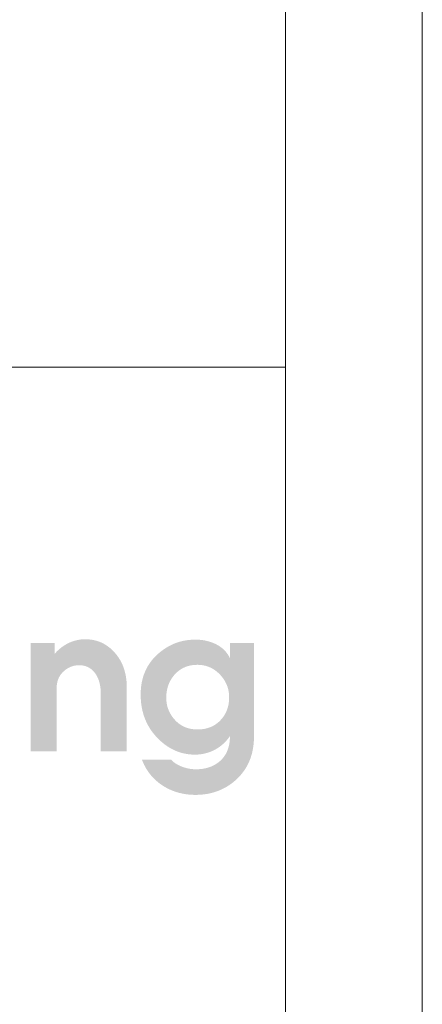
# Model space of a CAD drawing. Header units: millimetres. Extents: x 8949 to 18258, y -1077 to 30686.
# Tile 15 of 89: x 15369 to 15442, y 6723 to 6903. Entities that reach past the tile are written whole.
import ezdxf

# ---------------------------------------------------------------- set-up
doc = ezdxf.new("R2010")
doc.units = ezdxf.units.MM
for name, color, linetype, lineweight in [('0A_OCIEPLENIE', 30, 'Continuous', 9), ('0A_TABELKA', 7, 'Continuous', 0), ('0Z_OPISY', 7, 'Continuous', 9)]:
    doc.layers.add(name, color=color, linetype=linetype, lineweight=lineweight)

# ---------------------------------------------------------------- blocks, each defined once
blk = doc.blocks.new('G$C46E6ED60')
at = {"true_color": 0x142354}
blk.add_hatch(color=179, dxfattribs=at).paths.add_polyline_path([(936.1, 64.16), (952.39, 64.16), (952.39, 56.88), (952.76, 57.28), (953.13, 57.68), (953.5, 58.06), (953.88, 58.44), (954.25, 58.81), (954.64, 59.17), (955.02, 59.53), (955.41, 59.87), (955.8, 60.21), (956.2, 60.53), (956.59, 60.85), (957, 61.16), (957.4, 61.47), (957.81, 61.76), (958.22, 62.04), (958.63, 62.32), (959.05, 62.59), (959.47, 62.85), (959.89, 63.1), (960.32, 63.34), (960.75, 63.58), (961.19, 63.8), (961.62, 64.02), (962.06, 64.23), (962.5, 64.43), (962.95, 64.62), (963.39, 64.8), (963.84, 64.98), (964.29, 65.14), (964.73, 65.3), (965.18, 65.45), (965.64, 65.59), (966.09, 65.72), (966.54, 65.85), (967, 65.96), (967.46, 66.07), (967.92, 66.17), (968.38, 66.25), (968.84, 66.33), (969.3, 66.41), (969.77, 66.47), (970.23, 66.53), (970.7, 66.57), (971.17, 66.61), (971.64, 66.64), (972.11, 66.66), (972.58, 66.67), (973.06, 66.68), (974.02, 66.66), (974.98, 66.62), (975.91, 66.54), (976.84, 66.44), (977.75, 66.3), (978.65, 66.14), (979.54, 65.95), (980.41, 65.72), (981.28, 65.47), (982.12, 65.18), (982.96, 64.87), (983.78, 64.52), (984.59, 64.15), (985.39, 63.75), (986.18, 63.31), (986.95, 62.85), (987.71, 62.36), (988.45, 61.83), (989.19, 61.28), (989.91, 60.7), (990.61, 60.08), (991.31, 59.44), (991.99, 58.77), (992.66, 58.06), (993.36, 57.28), (994.04, 56.48), (994.68, 55.66), (995.29, 54.82), (995.87, 53.95), (996.43, 53.07), (996.95, 52.17), (997.44, 51.25), (997.9, 50.31), (998.34, 49.35), (998.74, 48.37), (999.11, 47.37), (999.46, 46.35), (999.77, 45.31), (1000.06, 44.25), (1000.31, 43.17), (1000.53, 42.07), (1000.73, 40.95), (1000.89, 39.82), (1001.03, 38.66), (1001.13, 37.48), (1001.21, 36.28), (1001.25, 35.06), (1001.27, 33.83), (1001.27, -9.36), (983.65, -9.36), (983.65, 29.19), (983.64, 30.01), (983.61, 30.82), (983.58, 31.6), (983.52, 32.38), (983.45, 33.13), (983.36, 33.87), (983.26, 34.59), (983.15, 35.3), (983.01, 35.99), (982.86, 36.67), (982.7, 37.32), (982.52, 37.97), (982.33, 38.59), (982.12, 39.2), (981.89, 39.8), (981.65, 40.38), (981.39, 40.94), (981.12, 41.48), (980.83, 42.01), (980.52, 42.53), (980.2, 43.03), (979.87, 43.51), (979.52, 43.97), (979.15, 44.42), (978.82, 44.8), (978.47, 45.16), (978.12, 45.51), (977.76, 45.84), (977.4, 46.15), (977.02, 46.45), (976.64, 46.73), (976.25, 47), (975.85, 47.25), (975.45, 47.48), (975.03, 47.7), (974.61, 47.9), (974.18, 48.08), (973.75, 48.25), (973.3, 48.41), (972.85, 48.54), (972.39, 48.66), (971.92, 48.77), (971.45, 48.86), (970.96, 48.93), (970.47, 48.99), (969.97, 49.03), (969.46, 49.05), (968.95, 49.06), (968.44, 49.05), (967.94, 49.03), (967.45, 48.99), (966.96, 48.94), (966.48, 48.87), (966, 48.79), (965.53, 48.69), (965.06, 48.58), (964.59, 48.45), (964.14, 48.31), (963.68, 48.15), (963.24, 47.98), (962.79, 47.8), (962.36, 47.59), (961.93, 47.38), (961.5, 47.15), (961.08, 46.9), (960.66, 46.64), (960.25, 46.36), (959.85, 46.07), (959.45, 45.76), (959.06, 45.44), (958.67, 45.11), (958.28, 44.75), (957.91, 44.39), (957.55, 44.02), (957.21, 43.64), (956.89, 43.25), (956.58, 42.85), (956.28, 42.44), (956.01, 42.02), (955.74, 41.6), (955.5, 41.16), (955.27, 40.72), (955.05, 40.27), (954.86, 39.8), (954.67, 39.33), (954.51, 38.85), (954.35, 38.37), (954.22, 37.87), (954.1, 37.36), (954, 36.85), (953.91, 36.32), (953.84, 35.79), (953.78, 35.25), (953.74, 34.7), (953.72, 34.14), (953.71, 33.57), (953.71, -9.36), (936.1, -9.36)])
h = blk.add_hatch(color=179, dxfattribs=at)
h.paths.add_polyline_path([(1049.22, 5.48), (1050.06, 5.49), (1050.87, 5.53), (1051.68, 5.59), (1052.47, 5.67), (1053.24, 5.77), (1054, 5.9), (1054.75, 6.06), (1055.48, 6.23), (1056.2, 6.43), (1056.9, 6.66), (1057.59, 6.9), (1058.26, 7.17), (1058.92, 7.47), (1059.57, 7.79), (1060.2, 8.13), (1060.82, 8.49), (1061.42, 8.88), (1062.01, 9.29), (1062.59, 9.73), (1063.15, 10.18), (1063.7, 10.67), (1064.23, 11.17), (1064.74, 11.7), (1065.25, 12.25), (1065.69, 12.77), (1066.12, 13.29), (1066.52, 13.83), (1066.91, 14.37), (1067.28, 14.92), (1067.62, 15.48), (1067.95, 16.06), (1068.27, 16.64), (1068.56, 17.23), (1068.83, 17.83), (1069.09, 18.44), (1069.32, 19.06), (1069.54, 19.69), (1069.74, 20.33), (1069.91, 20.98), (1070.07, 21.64), (1070.22, 22.31), (1070.34, 22.99), (1070.44, 23.68), (1070.53, 24.38), (1070.59, 25.08), (1070.64, 25.8), (1070.67, 26.53), (1070.68, 27.26), (1070.67, 28), (1070.63, 28.73), (1070.58, 29.46), (1070.5, 30.17), (1070.4, 30.88), (1070.28, 31.58), (1070.14, 32.26), (1069.98, 32.95), (1069.79, 33.62), (1069.59, 34.29), (1069.36, 34.94), (1069.11, 35.59), (1068.83, 36.23), (1068.54, 36.87), (1068.22, 37.49), (1067.88, 38.11), (1067.52, 38.72), (1067.14, 39.32), (1066.74, 39.91), (1066.31, 40.49), (1065.87, 41.07), (1065.4, 41.64), (1064.91, 42.2), (1064.39, 42.75), (1063.86, 43.28), (1063.33, 43.8), (1062.78, 44.29), (1062.22, 44.76), (1061.66, 45.2), (1061.08, 45.63), (1060.5, 46.03), (1059.91, 46.4), (1059.31, 46.76), (1058.7, 47.09), (1058.08, 47.4), (1057.45, 47.68), (1056.82, 47.95), (1056.17, 48.19), (1055.52, 48.4), (1054.85, 48.6), (1054.18, 48.77), (1053.5, 48.92), (1052.81, 49.04), (1052.11, 49.15), (1051.4, 49.22), (1050.69, 49.28), (1049.96, 49.32), (1049.22, 49.33), (1048.41, 49.32), (1047.62, 49.28), (1046.83, 49.22), (1046.06, 49.14), (1045.3, 49.03), (1044.56, 48.9), (1043.83, 48.74), (1043.11, 48.56), (1042.41, 48.36), (1041.72, 48.13), (1041.04, 47.88), (1040.38, 47.6), (1039.73, 47.3), (1039.09, 46.98), (1038.47, 46.63), (1037.86, 46.26), (1037.26, 45.86), (1036.68, 45.44), (1036.11, 45), (1035.55, 44.53), (1035.01, 44.04), (1034.48, 43.52), (1033.97, 42.98), (1033.46, 42.42), (1033.02, 41.88), (1032.59, 41.33), (1032.19, 40.78), (1031.8, 40.22), (1031.43, 39.64), (1031.08, 39.06), (1030.75, 38.47), (1030.44, 37.87), (1030.15, 37.26), (1029.87, 36.64), (1029.62, 36.01), (1029.38, 35.37), (1029.17, 34.73), (1028.97, 34.07), (1028.79, 33.41), (1028.63, 32.73), (1028.49, 32.05), (1028.36, 31.35), (1028.26, 30.65), (1028.18, 29.94), (1028.11, 29.22), (1028.06, 28.49), (1028.04, 27.75), (1028.03, 27), (1028.04, 26.29), (1028.07, 25.58), (1028.12, 24.88), (1028.19, 24.18), (1028.28, 23.5), (1028.39, 22.82), (1028.53, 22.15), (1028.68, 21.49), (1028.85, 20.83), (1029.05, 20.18), (1029.26, 19.54), (1029.5, 18.91), (1029.75, 18.29), (1030.03, 17.67), (1030.33, 17.06), (1030.64, 16.46), (1030.98, 15.87), (1031.34, 15.28), (1031.72, 14.7), (1032.12, 14.13), (1032.54, 13.57), (1032.98, 13.01), (1033.44, 12.46), (1033.92, 11.92), (1034.41, 11.4), (1034.92, 10.89), (1035.44, 10.41), (1035.98, 9.95), (1036.52, 9.52), (1037.08, 9.1), (1037.65, 8.71), (1038.24, 8.34), (1038.83, 8), (1039.44, 7.67), (1040.06, 7.37), (1040.69, 7.09), (1041.33, 6.83), (1041.99, 6.6), (1042.66, 6.39), (1043.34, 6.2), (1044.03, 6.03), (1044.74, 5.88), (1045.46, 5.76), (1046.18, 5.66), (1046.93, 5.58), (1047.68, 5.53), (1048.45, 5.49)], is_closed=False)
h.paths.add_polyline_path([(1010.67, 29.12), (1010.69, 30.57), (1010.75, 32), (1010.86, 33.4), (1011.01, 34.77), (1011.2, 36.12), (1011.43, 37.45), (1011.7, 38.75), (1012.02, 40.02), (1012.38, 41.28), (1012.78, 42.5), (1013.23, 43.71), (1013.72, 44.89), (1014.25, 46.04), (1014.82, 47.17), (1015.43, 48.28), (1016.09, 49.36), (1016.79, 50.41), (1017.53, 51.44), (1018.31, 52.45), (1019.13, 53.44), (1020, 54.39), (1020.91, 55.33), (1021.86, 56.24), (1022.86, 57.12), (1023.76, 57.88), (1024.67, 58.61), (1025.6, 59.3), (1026.53, 59.96), (1027.48, 60.59), (1028.44, 61.19), (1029.41, 61.75), (1030.4, 62.29), (1031.39, 62.79), (1032.4, 63.25), (1033.42, 63.69), (1034.45, 64.09), (1035.49, 64.46), (1036.55, 64.8), (1037.62, 65.11), (1038.7, 65.38), (1039.79, 65.63), (1040.89, 65.84), (1042.01, 66.01), (1043.13, 66.16), (1044.27, 66.27), (1045.43, 66.35), (1046.59, 66.4), (1047.77, 66.42), (1048.43, 66.41), (1049.08, 66.39), (1049.73, 66.37), (1050.37, 66.33), (1051.01, 66.28), (1051.64, 66.21), (1052.26, 66.14), (1052.88, 66.06), (1053.49, 65.96), (1054.1, 65.85), (1054.7, 65.73), (1055.3, 65.6), (1055.89, 65.46), (1056.48, 65.31), (1057.05, 65.15), (1057.63, 64.97), (1058.19, 64.79), (1058.76, 64.59), (1059.31, 64.38), (1059.86, 64.16), (1060.41, 63.93), (1060.94, 63.69), (1061.48, 63.43), (1062, 63.17), (1062.52, 62.89), (1063.03, 62.61), (1063.52, 62.31), (1064.01, 62.01), (1064.48, 61.69), (1064.94, 61.37), (1065.39, 61.03), (1065.82, 60.69), (1066.25, 60.33), (1066.66, 59.97), (1067.06, 59.6), (1067.45, 59.21), (1067.83, 58.82), (1068.19, 58.41), (1068.55, 58), (1068.89, 57.58), (1069.22, 57.14), (1069.54, 56.7), (1069.85, 56.25), (1070.14, 55.78), (1070.43, 55.31), (1070.7, 54.83), (1070.96, 54.33), (1071.21, 53.83), (1071.21, 64.17), (1087.5, 64.17), (1087.5, 0.72), (1087.48, -0.81), (1087.42, -2.3), (1087.31, -3.78), (1087.16, -5.22), (1086.97, -6.64), (1086.73, -8.04), (1086.46, -9.41), (1086.14, -10.75), (1085.77, -12.07), (1085.37, -13.37), (1084.92, -14.64), (1084.43, -15.88), (1083.89, -17.1), (1083.31, -18.29), (1082.69, -19.46), (1082.03, -20.6), (1081.32, -21.72), (1080.57, -22.81), (1079.78, -23.87), (1078.95, -24.92), (1078.07, -25.93), (1077.15, -26.92), (1076.19, -27.89), (1075.18, -28.83), (1074.23, -29.65), (1073.27, -30.44), (1072.29, -31.19), (1071.3, -31.9), (1070.28, -32.59), (1069.25, -33.23), (1068.21, -33.84), (1067.15, -34.42), (1066.07, -34.96), (1064.97, -35.47), (1063.86, -35.94), (1062.73, -36.38), (1061.59, -36.78), (1060.42, -37.15), (1059.25, -37.48), (1058.05, -37.78), (1056.84, -38.04), (1055.61, -38.27), (1054.37, -38.46), (1053.11, -38.62), (1051.83, -38.74), (1050.54, -38.83), (1049.23, -38.88), (1047.9, -38.9), (1046.89, -38.89), (1045.88, -38.86), (1044.89, -38.81), (1043.91, -38.73), (1042.93, -38.64), (1041.97, -38.53), (1041.01, -38.39), (1040.06, -38.24), (1039.13, -38.06), (1038.2, -37.87), (1037.28, -37.65), (1036.37, -37.42), (1035.47, -37.16), (1034.58, -36.88), (1033.69, -36.58), (1032.82, -36.26), (1031.96, -35.92), (1031.1, -35.56), (1030.26, -35.18), (1029.42, -34.78), (1028.59, -34.36), (1027.78, -33.92), (1026.97, -33.46), (1026.17, -32.97), (1025.32, -32.42), (1024.49, -31.86), (1023.68, -31.28), (1022.89, -30.68), (1022.13, -30.06), (1021.38, -29.42), (1020.65, -28.77), (1019.95, -28.09), (1019.26, -27.4), (1018.6, -26.7), (1017.96, -25.97), (1017.33, -25.23), (1016.73, -24.47), (1016.15, -23.69), (1015.59, -22.89), (1015.05, -22.08), (1014.53, -21.25), (1014.03, -20.4), (1013.55, -19.53), (1013.09, -18.64), (1012.66, -17.74), (1012.24, -16.82), (1011.84, -15.88), (1011.47, -14.92), (1031.33, -14.92), (1031.51, -15.15), (1031.71, -15.37), (1031.91, -15.59), (1032.12, -15.81), (1032.33, -16.02), (1032.56, -16.24), (1032.8, -16.45), (1033.05, -16.65), (1033.3, -16.86), (1033.57, -17.06), (1033.85, -17.26), (1034.13, -17.45), (1034.43, -17.65), (1034.73, -17.84), (1035.04, -18.02), (1035.37, -18.21), (1035.7, -18.39), (1036.04, -18.57), (1036.39, -18.75), (1036.75, -18.92), (1037.12, -19.09), (1037.5, -19.26), (1037.89, -19.43), (1038.29, -19.59), (1038.69, -19.75), (1039.1, -19.91), (1039.5, -20.05), (1039.91, -20.19), (1040.31, -20.32), (1040.72, -20.45), (1041.13, -20.56), (1041.54, -20.68), (1041.95, -20.78), (1042.36, -20.88), (1042.77, -20.97), (1043.18, -21.05), (1043.59, -21.13), (1044, -21.2), (1044.41, -21.27), (1044.83, -21.32), (1045.24, -21.37), (1045.65, -21.42), (1046.07, -21.46), (1046.49, -21.49), (1046.9, -21.51), (1047.32, -21.53), (1047.74, -21.54), (1048.16, -21.54), (1048.94, -21.53), (1049.71, -21.5), (1050.46, -21.46), (1051.21, -21.4), (1051.94, -21.32), (1052.67, -21.23), (1053.38, -21.11), (1054.08, -20.98), (1054.77, -20.83), (1055.45, -20.67), (1056.11, -20.48), (1056.77, -20.28), (1057.42, -20.06), (1058.05, -19.83), (1058.67, -19.58), (1059.29, -19.31), (1059.89, -19.02), (1060.48, -18.71), (1061.06, -18.39), (1061.63, -18.05), (1062.18, -17.69), (1062.73, -17.32), (1063.27, -16.92), (1063.79, -16.51), (1064.4, -16.01), (1064.98, -15.48), (1065.53, -14.94), (1066.06, -14.37), (1066.56, -13.79), (1067.04, -13.19), (1067.49, -12.56), (1067.91, -11.92), (1068.31, -11.26), (1068.69, -10.58), (1069.03, -9.88), (1069.36, -9.16), (1069.65, -8.42), (1069.92, -7.67), (1070.17, -6.89), (1070.39, -6.09), (1070.58, -5.28), (1070.75, -4.44), (1070.89, -3.59), (1071, -2.71), (1071.09, -1.82), (1071.16, -0.91), (1071.2, 0.03), (1071.21, 0.98), (1070.84, 0.46), (1070.47, -0.05), (1070.09, -0.55), (1069.7, -1.03), (1069.31, -1.51), (1068.91, -1.97), (1068.51, -2.43), (1068.09, -2.87), (1067.68, -3.3), (1067.25, -3.72), (1066.82, -4.13), (1066.38, -4.53), (1065.94, -4.92), (1065.48, -5.29), (1065.03, -5.66), (1064.56, -6.02), (1064.09, -6.36), (1063.61, -6.69), (1063.13, -7.02), (1062.64, -7.33), (1062.14, -7.63), (1061.64, -7.92), (1061.13, -8.2), (1060.61, -8.47), (1060.09, -8.72), (1059.57, -8.97), (1059.05, -9.2), (1058.52, -9.43), (1057.99, -9.64), (1057.46, -9.84), (1056.92, -10.03), (1056.39, -10.21), (1055.85, -10.38), (1055.31, -10.54), (1054.76, -10.69), (1054.22, -10.82), (1053.67, -10.95), (1053.12, -11.06), (1052.57, -11.17), (1052.01, -11.26), (1051.46, -11.34), (1050.9, -11.41), (1050.34, -11.47), (1049.77, -11.52), (1049.21, -11.56), (1048.64, -11.59), (1048.07, -11.6), (1047.5, -11.61), (1046.31, -11.59), (1045.14, -11.53), (1043.97, -11.44), (1042.82, -11.3), (1041.68, -11.13), (1040.56, -10.92), (1039.44, -10.67), (1038.34, -10.39), (1037.25, -10.06), (1036.17, -9.7), (1035.11, -9.3), (1034.05, -8.86), (1033.01, -8.38), (1031.98, -7.86), (1030.96, -7.31), (1029.95, -6.72), (1028.96, -6.08), (1027.97, -5.41), (1027, -4.71), (1026.04, -3.96), (1025.1, -3.18), (1024.16, -2.35), (1023.24, -1.49), (1022.33, -0.59), (1021.38, 0.4), (1020.46, 1.42), (1019.59, 2.45), (1018.76, 3.51), (1017.97, 4.59), (1017.22, 5.69), (1016.52, 6.81), (1015.85, 7.96), (1015.22, 9.12), (1014.63, 10.31), (1014.09, 11.51), (1013.58, 12.74), (1013.12, 13.99), (1012.69, 15.26), (1012.31, 16.55), (1011.96, 17.86), (1011.66, 19.2), (1011.39, 20.55), (1011.17, 21.93), (1010.99, 23.32), (1010.85, 24.74), (1010.75, 26.18), (1010.69, 27.64)], is_closed=False)

msp = doc.modelspace()

# ---------------------------------------------------------------- linework, layer by layer
at = {"layer": '0A_TABELKA'}
msp.add_line((15095.7, 6839.21), (15417.45, 6839.21), dxfattribs=at)
msp.add_line((15095.7, 6839.21), (15417.45, 6839.21), dxfattribs=at)
msp.add_line((15095.7, 6839.21), (15417.45, 6839.21), dxfattribs=at)
msp.add_lwpolyline([(15095.7, 6839.21), (15417.45, 6839.21), (15417.45, 6715.55), (15095.7, 6715.55)], close=True, dxfattribs=at)
at = {"layer": '0Z_OPISY'}
for points in [[(12242.45, 6042.16), (15442.45, 6042.16), (15442.45, 8142.16), (12242.45, 8142.16)], [(12267.45, 6067.16), (15417.45, 6067.16), (15417.45, 8117.16), (12267.45, 8117.16)]]:
    msp.add_lwpolyline(points, close=True, dxfattribs=at)

# ---------------------------------------------------------------- block references
at = {"layer": '0A_OCIEPLENIE', "xscale": 0.2695, "yscale": 0.2695, "zscale": 0.2695}
msp.add_blockref('G$C46E6ED60', (15118.61, 6771.49), dxfattribs=at)

doc.saveas('drawing.dxf')
